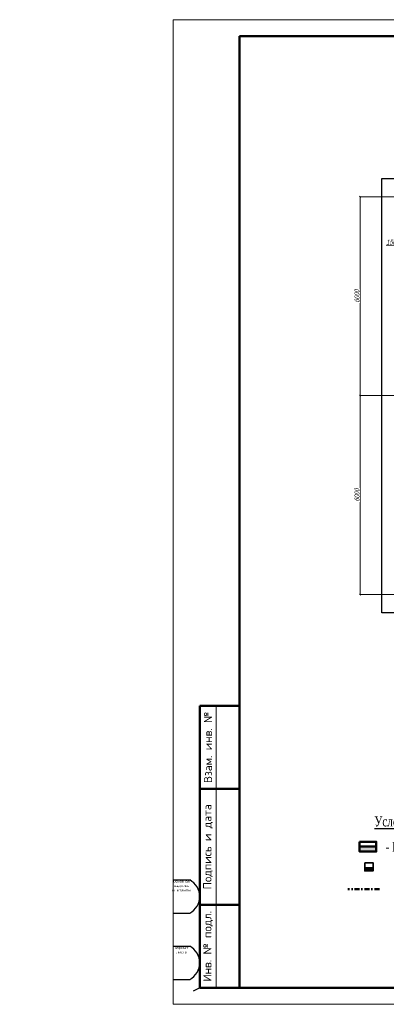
# Model space of a CAD drawing. Header units: millimetres. Extents: x 196 to 2027204, y -221452 to 153872.
# Tile 233 of 256: x 1182569 to 1193634, y -221320 to -191620. Entities that reach past the tile are written whole.
import ezdxf

# ---------------------------------------------------------------- set-up
doc = ezdxf.new("R2010")
doc.units = ezdxf.units.MM
doc.linetypes.add('DASHDOT', pattern=[1, 0.5, -0.25, 0, -0.25])
doc.layers.get('Defpoints').update_dxf_attribs({"lineweight": 18})
doc.layers.add('(007) Здания', color=7, linetype='Continuous')
doc.layers.add('Text', color=7, linetype='Continuous')
for name, color, linetype, lineweight in [('.', 7, 'Continuous', 15), ('0_Текст', 175, 'Continuous', 20), ('ТМ-размеры', 25, 'Continuous', 20), ('Эл.линии силового оборудования', 1, 'Continuous', 50), ('Эл.линия силовых сетей', 1, 'Continuous', 50), ('эл.освещ', 1, 'Continuous', 50), ('электрика', 1, 'Continuous', 140), ('Электроосвещение', 1, 'Continuous', 50)]:
    doc.layers.add(name, color=color, linetype=linetype, lineweight=lineweight)
doc.layers.add('CS_UNPLOTTED', color=171, linetype='Continuous', plot=False)
doc.styles.add('ISO_1.0', font='isocpeur.ttf')
doc.styles.add('seviyorum', font='times.ttf')
doc.styles.add('SFINKS', font='SFINKS.shx', dxfattribs={"width": 0.7, "oblique": 15})
doc.styles.add('Times New Roman', font='times.ttf')
doc.dimstyles.new('кира-50', dxfattribs={"dimtxt": 150, "dimasz": 40, "dimexe": 15, "dimexo": 0, "dimgap": 20, "dimtad": 1, "dimdec": 0, "dimrnd": 5, "dimdsep": 46, "dimtxsty": 'SFINKS', "dimblk1": 'OBLIQUE', "dimblk2": 'OBLIQUE', "dimsah": 1, "dimcen": 2.5, "dimclrd": 252, "dimclre": 252, "dimclrt": 252, "dimadec": 0, "dimazin": 0, "dimtfac": 1, "dimtdec": 0, "dimtofl": 0, "dimtmove": 0, "dimatfit": 3, "dimldrblk": 'OBLIQUE', "dimfxl": 15, "dimtfill": 1, "dimtolj": 1, "dimtzin": 0, "dimlwd": 20, "dimlwe": 20, "dimarcsym": 0})

# ---------------------------------------------------------------- blocks, each defined once
blk = doc.blocks.new('_Oblique')
at = {"color": 0, "linetype": 'ByBlock', "lineweight": -2}
blk.add_line((-0.5, -0.5), (0.5, 0.5), dxfattribs=at)
blk = doc.blocks.new('*D82')
at = {"layer": 'Defpoints', "color": 0, "linetype": 'ByBlock', "lineweight": 50, "transparency": 16777216}
blk.add_point((1194111, -198427), dxfattribs=at)
at = {"layer": 'ТМ-размеры', "color": 252, "linetype": 'ByBlock', "lineweight": 20, "transparency": 16777216}
for p, q in [((1193961, -198427), (1193629, -198427)), ((1193961, -198427), (1193961, -198412)), ((1194111, -198427), (1193961, -198427)), ((1194111, -198427), (1194111, -198412))]:
    blk.add_line(p, q, dxfattribs=at)
at = {"layer": 'ТМ-размеры', "color": 252, "linetype": 'ByBlock', "lineweight": 20, "transparency": 16777216, "xscale": 40, "yscale": 40, "zscale": 40, "rotation": 180}
blk.add_blockref('_Oblique', (1193961, -198427), dxfattribs=at)
at = {"layer": 'ТМ-размеры', "color": 252, "linetype": 'ByBlock', "lineweight": 20, "transparency": 16777216, "xscale": 40, "yscale": 40, "zscale": 40}
blk.add_blockref('_Oblique', (1194111, -198427), dxfattribs=at)
at = {"layer": 'ТМ-размеры', "color": 252, "linetype": 'ByBlock', "transparency": 16777216, "insert": (1193775, -198332), "char_height": 150, "attachment_point": 5, "style": 'SFINKS', "bg_fill": 3, "box_fill_scale": 1.1, "bg_fill_color": 256, "bg_fill_true_color": 13158600, "bg_fill_transparency": 0}
blk.add_mtext('\\A1;150', dxfattribs=at)
at = {"layer": 'Defpoints', "color": 0, "linetype": 'ByBlock', "lineweight": 50, "transparency": 16777216}
blk.add_point((1193961, -198427), dxfattribs=at)
blk.add_point((1193961, -198427), dxfattribs=at)
blk = doc.blocks.new('*D87')
at = {"layer": 'Defpoints', "color": 0, "linetype": 'ByBlock', "lineweight": 50, "transparency": 16777216}
for p in [(1193961, -196959), (1192845, -202959), (1193961, -202959)]:
    blk.add_point(p, dxfattribs=at)
at = {"layer": 'ТМ-размеры', "color": 252, "linetype": 'ByBlock', "lineweight": 20, "transparency": 16777216}
for p, q in [((1193961, -196959), (1192830, -196959)), ((1192845, -196959), (1192845, -202959)), ((1193961, -202959), (1192830, -202959))]:
    blk.add_line(p, q, dxfattribs=at)
at = {"layer": 'ТМ-размеры', "color": 252, "linetype": 'ByBlock', "lineweight": 20, "transparency": 16777216, "xscale": 40, "yscale": 40, "zscale": 40}
for p, rotation in [((1192845, -196959), 90), ((1192845, -202959), 270)]:
    blk.add_blockref('_Oblique', p, dxfattribs=dict(at, rotation=rotation))
at = {"layer": 'ТМ-размеры', "color": 252, "linetype": 'ByBlock', "transparency": 16777216, "insert": (1192750, -199959), "char_height": 150, "attachment_point": 5, "rotation": 90, "style": 'SFINKS', "bg_fill": 3, "box_fill_scale": 1.1, "bg_fill_color": 256, "bg_fill_true_color": 13158600, "bg_fill_transparency": 0}
blk.add_mtext('\\A1;6000', dxfattribs=at)
blk = doc.blocks.new('*D88')
at = {"layer": 'Defpoints', "color": 0, "linetype": 'ByBlock', "lineweight": 50, "transparency": 16777216}
for p in [(1192845, -202959), (1192845, -202959), (1193961, -208959)]:
    blk.add_point(p, dxfattribs=at)
at = {"layer": 'ТМ-размеры', "color": 252, "linetype": 'ByBlock', "lineweight": 20, "transparency": 16777216}
for p, q in [((1192845, -202959), (1192860, -202959)), ((1192845, -208959), (1192845, -202959)), ((1193961, -208959), (1192830, -208959))]:
    blk.add_line(p, q, dxfattribs=at)
at = {"layer": 'ТМ-размеры', "color": 252, "linetype": 'ByBlock', "lineweight": 20, "transparency": 16777216, "xscale": 40, "yscale": 40, "zscale": 40}
for p, rotation in [((1192845, -202959), 90), ((1192845, -208959), 270)]:
    blk.add_blockref('_Oblique', p, dxfattribs=dict(at, rotation=rotation))
at = {"layer": 'ТМ-размеры', "color": 252, "linetype": 'ByBlock', "transparency": 16777216, "insert": (1192750, -205959), "char_height": 150, "attachment_point": 5, "rotation": 90, "style": 'SFINKS', "bg_fill": 3, "box_fill_scale": 1.1, "bg_fill_color": 256, "bg_fill_true_color": 13158600, "bg_fill_transparency": 0}
blk.add_mtext('\\A1;6000', dxfattribs=at)
blk = doc.blocks.new('*U21')
at = {"lineweight": 9}
for p, q in [((-20, -5), (-20, 292)), ((-20, 292), (400, 292)), ((400, -5), (-20, -5))]:
    blk.add_line(p, q, dxfattribs=at)
at = {"lineweight": 50}
for p, q in [((0, 0), (0, 287)), ((0, 287), (395, 287)), ((0, 85), (-12, 85)), ((-12, 0), (-12, 85)), ((0, 60), (-12, 60)), ((0, 25), (-12, 25)), ((0, 0), (-12, 0)), ((395, 0), (0, 0))]:
    blk.add_line(p, q, dxfattribs=at)
at = {"lineweight": 20}
blk.add_line((-7, 85), (-7, 0), dxfattribs=at)
at = {"layer": 'CS_UNPLOTTED'}
for p, q in [((-20, 32.5), (-15, 32.5)), ((-20, 22.5), (-15, 22.5)), ((-20, 12.5), (-15, 12.5)), ((-20, 2.5), (-15, 2.5)), ((-12, 0), (-14, -1))]:
    blk.add_line(p, q, dxfattribs=at)
for centre in [(-17.66, 27.5), (-17.66, 7.5)]:
    blk.add_arc(centre, 5.67, 298.0574, 61.9426, dxfattribs=at)
at = {"layer": '0_Текст', "char_height": 2.5, "attachment_point": 5, "rotation": 90, "style": 'ISO_1.0'}
for s, insert, width in [('Взам. инв. №', (-9.5, 72.5), 25), ('Подпись и дата', (-9.5, 42.5), 35), ('Инв. № подл.', (-9.5, 12.5), 25)]:
    blk.add_mtext(s, dxfattribs=dict(at, insert=insert, width=width))
at = {"layer": 'CS_UNPLOTTED', "char_height": 0.8, "width": 5, "attachment_point": 2, "style": 'ISO_1.0'}
for s, insert in [('Основная надпись \\Pи штампы', (-17.5, 32.5)), ('Формат листа', (-17.5, 12.5))]:
    blk.add_mtext(s, dxfattribs=dict(at, insert=insert))
blk = doc.blocks.new('КСРМ')
at = {"layer": '.', "lineweight": 50, "ltscale": 10}
h = blk.add_hatch(color=1, dxfattribs=at)
h.dxf.hatch_style = 1
h.paths.add_polyline_path([(-500, 300), (-500, 0), (500, 0), (500, 300)])
at = {"layer": 'Электроосвещение', "color": 1, "lineweight": 50, "ltscale": 10}
blk.add_lwpolyline([(-500, 600), (500, 600), (500, 0), (-500, 0)], close=True, dxfattribs=at)
blk.add_lwpolyline([(-500, 300), (500, 300)], dxfattribs=at)
blk = doc.blocks.new('ЯУ')
at = {"layer": 'Эл.линии силового оборудования', "lineweight": 35, "ltscale": 200}
h = blk.add_hatch(color=256, dxfattribs=at)
h.dxf.hatch_style = 1
h.paths.add_polyline_path([(250, 0), (250, 200), (-250, 200), (-250, 0)])
at = {"layer": 'Эл.линии силового оборудования', "color": 1, "lineweight": 35, "ltscale": 200}
blk.add_lwpolyline([(-250, 500), (250, 500), (250, 0), (-250, 0)], close=True, dxfattribs=at)
blk.add_lwpolyline([(-250, 0), (-250, 200), (250, 200)], dxfattribs=at)

msp = doc.modelspace()

# ---------------------------------------------------------------- linework, layer by layer
at = {"color": 252, "lineweight": 30, "ltscale": 10}
msp.add_line((1193496.3, -196411.5), (1204178.3, -196411.5, 0), dxfattribs=at)
at = {"layer": 'эл.освещ', "color": 1, "linetype": 'DASHDOT', "lineweight": 50, "ltscale": 300, "elevation": 0.2}
msp.add_lwpolyline([(1193424.1, -217841.5), (1192470.5, -217841.5)], dxfattribs=at)

# ---------------------------------------------------------------- block references
at = {"layer": 'Эл.линии силового оборудования', "color": 1, "lineweight": 35, "xscale": 0.5, "yscale": 0.5, "zscale": 0.5}
msp.add_blockref('ЯУ', (1193107.2, -217298.3), dxfattribs=at)
at = {"layer": 'Электроосвещение', "color": 1, "lineweight": 50, "xscale": 0.5, "yscale": 0.5, "zscale": 0.5}
msp.add_blockref('КСРМ', (1193078.3, -216714.5), dxfattribs=at)

# ---------------------------------------------------------------- texts
at = {"color": 7, "ltscale": 2, "char_height": 300, "width": 7030.234, "attachment_point": 4, "style": 'Times New Roman'}
for s, insert in [('\\pi1308.48403;Схема принципиальная \\P\\pi661.98079;электрическая питающей сети \\P\\pi1971.31749;ВРУ-Котельный', (1065416.8, -220057.4)), ('\\pi1313.89139;План с сетями силовых \\P\\pi1443.45159;магистральных линии', (1115151.9, -220057.4)), ('\\pi373.76882;План с сетями электроосвещение\\P\\pi2558.55613;1-го этажа', (1163623.9, -220117.3))]:
    msp.add_mtext(s, dxfattribs=dict(at, insert=insert))
at = {"layer": 'Text', "color": 0, "ltscale": 10, "style": 'seviyorum', "width": 0.75}
for s, p in [('%%UУсловные обозначения', (1193273, -215953.5)), ('- Вводно-распределительный щит (ВРУ)', (1193608.8, -216719.4))]:
    msp.add_text(s, height=300, dxfattribs=at).set_placement(p)
at = {"layer": 'Эл.линия силовых сетей', "color": 1, "lineweight": 20, "ltscale": 200, "insert": (1151240.2, -207096.5, 0.4), "char_height": 300, "attachment_point": 1, "rotation": 359.89766, "style": 'Times New Roman', "bg_fill": 3, "box_fill_scale": 1, "bg_fill_color": 256, "bg_fill_transparency": 0}
msp.add_mtext_dynamic_manual_height_columns('\\pi250.16679;{\\L\\C0;8High-Bay 100Вт-IP54\\P\\pi2073.41842;\\l4,2}', width=4675.243, gutter_width=1250, heights=[0], dxfattribs=at)
at = {"layer": 'электрика', "color": 0, "lineweight": 18, "attachment_point": 1, "style": 'Times New Roman'}
for s, insert, char_height, width in [('\\pi-99.61502;{\\LВА47-29-3Р}\\P\\pi540.07496;16А', (1055739.2, -198876.6), 250, 1668.47), ('\\pi49.56334;{\\LВА47-29-1Р}\\P\\pi817.19131;16А', (1048383.2, -198876.6), 300, 2340.367)]:
    msp.add_mtext(s, dxfattribs=dict(at, insert=insert, char_height=char_height, width=width))

# ---------------------------------------------------------------- next in the draw order: linework, layer by layer
at = {"color": 252, "lineweight": 30, "ltscale": 10}
for p, q in [((1193496.3, -209507.4), (1193496.3, -196411.5)), ((1196354.1, -209507.4), (1193496.3, -209507.4))]:
    msp.add_line(p, q, dxfattribs=at)

# ---------------------------------------------------------------- next in the draw order: dimensions: what is measured, and where the dimension line sits
at = {"layer": 'ТМ-размеры', "color": 3, "linetype": 'ByBlock'}
dim = msp.add_linear_dim(base=(1193961.1, -198427.3), p1=(1194111.1, -198427.3), p2=(1193961.1, -198427.3), dimstyle='кира-50', dxfattribs=at)
dim.commit()
dim.dimension.update_dxf_attribs({"geometry": '*D82', "text_midpoint": (1193774.9, -198332.3)})

# ---------------------------------------------------------------- next in the draw order: dimensions: what is measured, and where the dimension line sits
dim = msp.add_linear_dim(base=(1192844.6, -202959.5), p1=(1193961.1, -196959.5), p2=(1193961.1, -202959.5), angle=90, dimstyle='кира-50', dxfattribs=at)
dim.commit()
dim.dimension.update_dxf_attribs({"geometry": '*D87', "text_midpoint": (1192749.6, -199959.5)})

# ---------------------------------------------------------------- next in the draw order: dimensions: what is measured, and where the dimension line sits
dim = msp.add_linear_dim(base=(1192844.6, -202959.5), p1=(1193961.1, -208959.5), p2=(1192844.6, -202959.5), angle=90, dimstyle='кира-50', dxfattribs=at)
dim.commit()
dim.dimension.update_dxf_attribs({"geometry": '*D88', "text_midpoint": (1192749.6, -205959.5)})

# ---------------------------------------------------------------- next in the draw order: block references
at = {"layer": '(007) Здания', "lineweight": 30, "ltscale": 500, "xscale": 100, "yscale": 100, "zscale": 100}
msp.add_blockref('*U21', (1189202.1, -220819.6), dxfattribs=at)

# ---------------------------------------------------------------- next in the draw order: texts
at = {"layer": 'Эл.линия силовых сетей', "color": 1, "lineweight": 20, "ltscale": 200, "insert": (1141695.2, -202736.7, 0.4), "char_height": 300, "attachment_point": 1, "rotation": 359.89766, "style": 'Times New Roman', "bg_fill": 3, "box_fill_scale": 1, "bg_fill_color": 256, "bg_fill_transparency": 0}
msp.add_mtext_dynamic_manual_height_columns('\\pi16.00321;{\\L\\C0;5ДСП-36Вт-IP54\\P\\pi1335.61388;\\l2,6}', width=3198.337, gutter_width=1250, heights=[0], dxfattribs=at)

doc.saveas('drawing.dxf')
